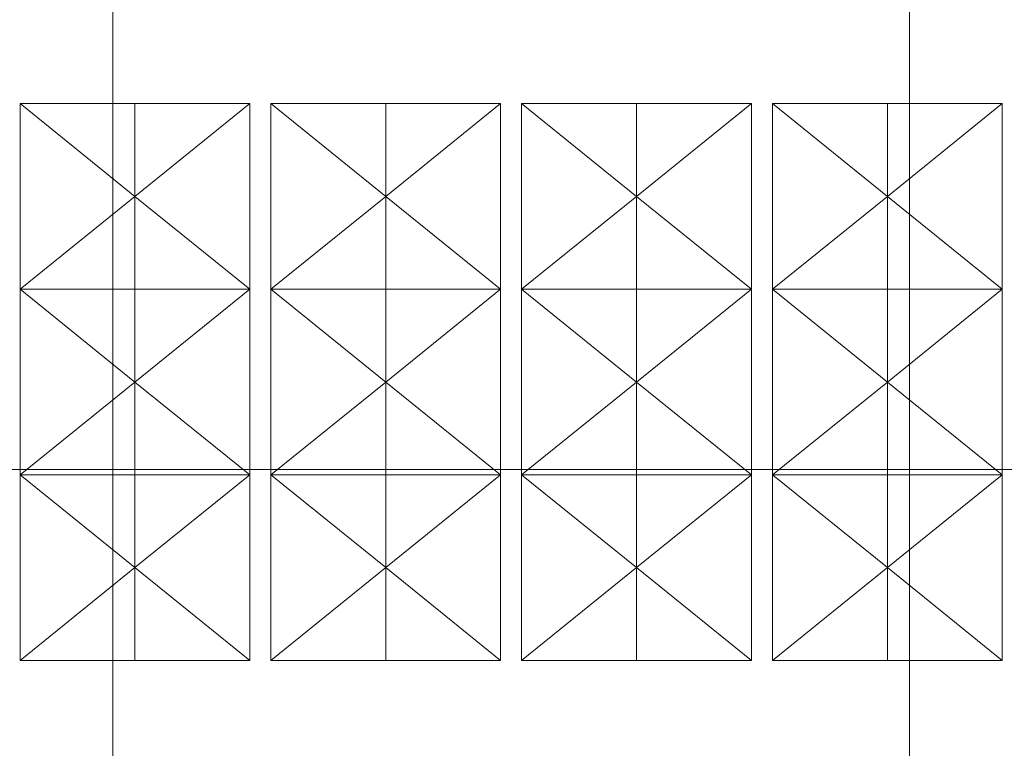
# Model space of a CAD drawing. Extents: x -740 to 300, y 62 to 1112.
# Tile 99 of 187: x -472 to -284, y 557 to 696. Entities that reach past the tile are written whole.
import ezdxf
from ezdxf.lldxf.tags import DXFTag

# ---------------------------------------------------------------- set-up
doc = ezdxf.new("R2010")
doc.units = 0
doc.layers.get('0').update_dxf_attribs({"lineweight": 13})
doc.layers.add('40 -44 Elektr. Anlagen- 2 Eigenstromversorgungsanlagen', color=7, linetype='Continuous', lineweight=5, true_color=0xff6633)
doc.layers.add('Dachflächen Moblierung', color=7, linetype='Continuous', lineweight=9, true_color=0x888888)
doc.layers.add('70 -71 Achsen- 1 Gebäudeachsen', color=7, linetype='STRICHPUNKT2-A06CPVBCL0', lineweight=18)
tags = doc.linetypes.add('grob-A06CPVB9L0', pattern=[14, 3, -8, 3]).pattern_tags.tags
tags[8:9] = [DXFTag(74, 4), DXFTag(75, 0), DXFTag(340, '0'), DXFTag(46, 0.0), DXFTag(50, 0.0), DXFTag(44, 0.0), DXFTag(45, 0.0)]
tags[6:7] = [DXFTag(74, 4), DXFTag(75, 0), DXFTag(340, '0'), DXFTag(46, 0.0), DXFTag(50, 0.0), DXFTag(44, 0.0), DXFTag(45, 0.0)]
tags[4:5] = [DXFTag(74, 4), DXFTag(75, 0), DXFTag(340, '0'), DXFTag(46, 0.0), DXFTag(50, 0.0), DXFTag(44, 0.0), DXFTag(45, 0.0)]
tags = doc.linetypes.add('STRICHPUNKT2-A06CPVBCL0', pattern=[12.7, 6.35, -3.175, 0, -3.175]).pattern_tags.tags
tags[10:11] = [DXFTag(74, 4), DXFTag(75, 0), DXFTag(340, '0'), DXFTag(46, 0.0), DXFTag(50, 0.0), DXFTag(44, 0.0), DXFTag(45, 0.0)]
tags[8:9] = [DXFTag(74, 4), DXFTag(75, 0), DXFTag(340, '0'), DXFTag(46, 0.0), DXFTag(50, 0.0), DXFTag(44, 0.0), DXFTag(45, 0.0)]
tags[6:7] = [DXFTag(74, 4), DXFTag(75, 0), DXFTag(340, '0'), DXFTag(46, 0.0), DXFTag(50, 0.0), DXFTag(44, 0.0), DXFTag(45, 0.0)]
tags[4:5] = [DXFTag(74, 4), DXFTag(75, 0), DXFTag(340, '0'), DXFTag(46, 0.0), DXFTag(50, 0.0), DXFTag(44, 0.0), DXFTag(45, 0.0)]

# ---------------------------------------------------------------- blocks, each defined once
blk = doc.blocks.new('Referenz-A06CPVBEL0')
at = {"layer": '40 -44 Elektr. Anlagen- 2 Eigenstromversorgungsanlagen', "color": 0, "lineweight": 9}
for p, q in [((-472.04, 644.31), (-472.04, 679.71)), ((-472.04, 679.71), (-450.12, 679.71)), ((-450.12, 679.71), (-450.12, 644.31)), ((-428.2, 679.71), (-450.12, 679.71)), ((-428.2, 644.31), (-428.2, 679.71)), ((-424.2, 644.31), (-424.2, 679.71)), ((-424.2, 679.71), (-402.28, 679.71)), ((-402.28, 679.71), (-402.28, 644.31)), ((-380.36, 679.71), (-402.28, 679.71)), ((-380.36, 644.31), (-380.36, 679.71)), ((-376.36, 644.31), (-376.36, 679.71)), ((-376.36, 679.71), (-354.44, 679.71)), ((-354.44, 679.71), (-354.44, 644.31)), ((-332.52, 679.71), (-354.44, 679.71)), ((-332.52, 644.31), (-332.52, 679.71)), ((-328.52, 644.31), (-328.52, 679.71)), ((-328.52, 679.71), (-306.6, 679.71)), ((-306.6, 679.71), (-306.6, 644.31)), ((-284.68, 679.71), (-306.6, 679.71)), ((-284.68, 644.31), (-284.68, 679.71)), ((-450.12, 644.31), (-472.04, 644.31)), ((-472.04, 608.91), (-472.04, 644.31)), ((-450.12, 644.31), (-450.12, 608.91)), ((-428.2, 644.31), (-450.12, 644.31)), ((-428.2, 608.91), (-428.2, 644.31)), ((-424.2, 608.91), (-424.2, 644.31)), ((-424.2, 644.31), (-402.28, 644.31)), ((-402.28, 644.31), (-380.36, 644.31)), ((-402.28, 644.31), (-402.28, 608.91)), ((-380.36, 608.91), (-380.36, 644.31)), ((-376.36, 608.91), (-376.36, 644.31)), ((-376.36, 644.31), (-354.44, 644.31)), ((-354.44, 644.31), (-354.44, 608.91)), ((-332.52, 644.31), (-354.44, 644.31)), ((-332.52, 608.91), (-332.52, 644.31)), ((-306.6, 644.31), (-328.52, 644.31)), ((-328.52, 608.91), (-328.52, 644.31)), ((-306.6, 644.31), (-284.68, 644.31)), ((-306.6, 644.31), (-306.6, 608.91)), ((-284.68, 608.91), (-284.68, 644.31)), ((-472.04, 573.51), (-472.04, 608.91)), ((-472.04, 608.91), (-450.12, 608.91)), ((-450.12, 608.91), (-428.2, 608.91)), ((-450.12, 608.91), (-450.12, 573.51)), ((-428.2, 573.51), (-428.2, 608.91)), ((-424.2, 573.51), (-424.2, 608.91)), ((-424.2, 608.91), (-402.28, 608.91)), ((-402.28, 608.91), (-402.28, 573.51)), ((-402.28, 608.91), (-380.36, 608.91)), ((-380.36, 573.51), (-380.36, 608.91)), ((-354.44, 608.91), (-376.36, 608.91)), ((-376.36, 573.51), (-376.36, 608.91)), ((-354.44, 608.91), (-332.52, 608.91)), ((-354.44, 608.91), (-354.44, 573.51)), ((-332.52, 573.51), (-332.52, 608.91)), ((-328.52, 573.51), (-328.52, 608.91)), ((-328.52, 608.91), (-306.6, 608.91)), ((-306.6, 608.91), (-306.6, 573.51)), ((-284.68, 608.91), (-306.6, 608.91)), ((-284.68, 573.51), (-284.68, 608.91)), ((-450.12, 573.51), (-472.04, 573.51)), ((-450.12, 573.51), (-428.2, 573.51)), ((-402.28, 573.51), (-424.2, 573.51)), ((-402.28, 573.51), (-380.36, 573.51)), ((-354.44, 573.51), (-376.36, 573.51)), ((-354.44, 573.51), (-332.52, 573.51)), ((-306.6, 573.51), (-328.52, 573.51)), ((-306.6, 573.51), (-284.68, 573.51))]:
    blk.add_line(p, q, dxfattribs=at)
at = {"layer": '70 -71 Achsen- 1 Gebäudeachsen', "color": 0, "linetype": 'STRICHPUNKT2-A06CPVBCL0', "ltscale": 0.18}
for p, q in [((-454.36, 1084.85), (-454.36, 85.41)), ((-302.36, 1084.85), (-302.36, 85.41)), ((-682.36, 609.91), (76.35, 609.91))]:
    blk.add_line(p, q, dxfattribs=at)
at = {"layer": 'Dachflächen Moblierung', "color": 0, "linetype": 'grob-A06CPVB9L0', "lineweight": 5, "ltscale": 0.13}
for p, q in [((-472.04, 679.71), (-450.12, 662.01)), ((-428.2, 679.71), (-450.12, 662.01)), ((-424.2, 679.71), (-402.28, 662.01)), ((-380.36, 679.71), (-402.28, 662.01)), ((-376.36, 679.71), (-354.44, 662.01)), ((-332.52, 679.71), (-354.44, 662.01)), ((-328.52, 679.71), (-306.6, 662.01)), ((-284.68, 679.71), (-306.6, 662.01)), ((-450.12, 662.01), (-472.04, 644.31)), ((-450.12, 662.01), (-428.2, 644.31)), ((-402.28, 662.01), (-424.2, 644.31)), ((-402.28, 662.01), (-380.36, 644.31)), ((-354.44, 662.01), (-376.36, 644.31)), ((-354.44, 662.01), (-332.52, 644.31)), ((-306.6, 662.01), (-328.52, 644.31)), ((-306.6, 662.01), (-284.68, 644.31)), ((-472.04, 644.31), (-450.12, 626.61)), ((-428.2, 644.31), (-450.12, 626.61)), ((-424.2, 644.31), (-402.28, 626.61)), ((-380.36, 644.31), (-402.28, 626.61)), ((-376.36, 644.31), (-354.44, 626.61)), ((-332.52, 644.31), (-354.44, 626.61)), ((-328.52, 644.31), (-306.6, 626.61)), ((-284.68, 644.31), (-306.6, 626.61)), ((-450.12, 626.61), (-472.04, 608.91)), ((-450.12, 626.61), (-428.2, 608.91)), ((-402.28, 626.61), (-424.2, 608.91)), ((-402.28, 626.61), (-380.36, 608.91)), ((-354.44, 626.61), (-376.36, 608.91)), ((-354.44, 626.61), (-332.52, 608.91)), ((-306.6, 626.61), (-328.52, 608.91)), ((-306.6, 626.61), (-284.68, 608.91)), ((-472.04, 608.91), (-450.12, 591.21)), ((-428.2, 608.91), (-450.12, 591.21)), ((-424.2, 608.91), (-402.28, 591.21)), ((-380.36, 608.91), (-402.28, 591.21)), ((-376.36, 608.91), (-354.44, 591.21)), ((-332.52, 608.91), (-354.44, 591.21)), ((-328.52, 608.91), (-306.6, 591.21)), ((-284.68, 608.91), (-306.6, 591.21)), ((-450.12, 591.21), (-472.04, 573.51)), ((-450.12, 591.21), (-428.2, 573.51)), ((-402.28, 591.21), (-424.2, 573.51)), ((-402.28, 591.21), (-380.36, 573.51)), ((-354.44, 591.21), (-376.36, 573.51)), ((-354.44, 591.21), (-332.52, 573.51)), ((-306.6, 591.21), (-328.52, 573.51)), ((-306.6, 591.21), (-284.68, 573.51))]:
    blk.add_line(p, q, dxfattribs=at)

msp = doc.modelspace()

# ---------------------------------------------------------------- block references
at = {"color": 8, "lineweight": 13, "ltscale": 0.13, "true_color": 0x808080}
msp.add_blockref('Referenz-A06CPVBEL0', (0, 0), dxfattribs=at)

doc.saveas('drawing.dxf')
